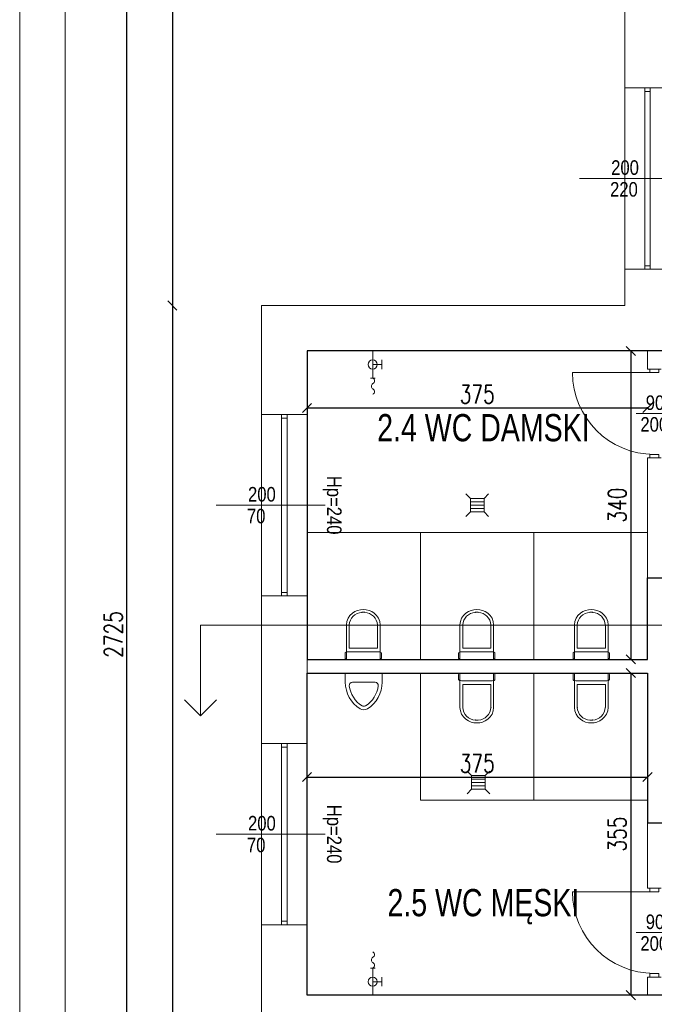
# Model space of a CAD drawing. Header units: metres. Extents: x 8472212 to 8494180, y 5728195 to 5779639.
# Tile 24 of 106: x 8475608 to 8476307, y 5734687 to 5735772. Entities that reach past the tile are written whole.
import ezdxf
from ezdxf.enums import TextEntityAlignment as Align

# ---------------------------------------------------------------- set-up
doc = ezdxf.new("R2010")
doc.units = ezdxf.units.M
doc.header["$MEASUREMENT"] = 0
doc.layers.get('0').update_dxf_attribs({"color": 250, "linetype": 'CONTINUOUS'})
doc.layers.get('Defpoints').update_dxf_attribs({"linetype": 'CONTINUOUS'})
doc.layers.add('!!powierzchnie', color=31, linetype='CONTINUOUS', plot=False)
for name, color, linetype, lineweight in [('!działowe', 253, 'CONTINUOUS', 13), ('!opisy', 255, 'CONTINUOUS', 9), ('!parapety', 21, 'CONTINUOUS', 9), ('!RZUTY ZABUDOWY HPL', 5, 'CONTINUOUS', 9), ('!stolarka zew', 4, 'CONTINUOUS', 9), ('!ściany konstrukcyjne', 7, 'CONTINUOUS', 18), ('000 RZUTY STOLARKA DRZWIOWA WEW', 151, 'CONTINUOUS', 9), ('0A_MJ_tabelka', 252, 'CONTINUOUS', 5), ('0A_NIEwidoczne', 222, 'CONTINUOUS', 0), ('A_WYPOSAZENIE_Nr_pióra__21', 7, 'CONTINUOUS', 0), ('opisy', 2, 'CONTINUOUS', 5), ('opisy ramki linie', 101, 'CONTINUOUS', 5)]:
    doc.layers.add(name, color=color, linetype=linetype, lineweight=lineweight)
doc.layers.add('!montaz', color=253, linetype='CONTINUOUS', lineweight=9, transparency=0.5)
doc.layers.add('A_WYPOSAZENIE', color=7, linetype='CONTINUOUS')
doc.styles.add('opis mały', font='ARIALN.TTF', dxfattribs={"height": 16})
doc.styles.get("Standard").update_dxf_attribs({"font": 'Simplex.SHX', "width": 0.75})
doc.dimstyles.new('ISO-25', dxfattribs={"dimtxt": 20, "dimasz": 10, "dimexe": 1.25, "dimexo": 0.625, "dimgap": 5, "dimtad": 1, "dimdec": 0, "dimtxsty": 'Standard', "dimblk": 'OBLIQUE', "dimcen": 2.5, "dimse1": 1, "dimse2": 1, "dimadec": 0, "dimazin": 0, "dimtfac": 1, "dimtdec": 0, "dimtmove": 0, "dimatfit": 3, "dimfxl": 1, "dimarcsym": 0})

# ---------------------------------------------------------------- blocks, each defined once
blk = doc.blocks.new('WC 20')
at = {"layer": 'A_WYPOSAZENIE_Nr_pióra__21', "color": 7, "linetype": 'Continuous', "lineweight": 0}
for p, q in [((185, 0), (-185, 0)), ((-185, 0), (-185, -380)), ((-170, 0), (-181, -1)), ((170, 0), (-170, 0)), ((181, -1), (170, 0)), ((185, -380), (185, 0)), ((-198, -9), (-200, -15)), ((-200, -15), (-200, -70)), ((-200, -70), (-198, -76)), ((-191, -4), (-198, -9)), ((-198, -76), (-191, -81)), ((-181, -1), (-191, -4)), ((-191, -81), (-181, -84)), ((-181, -84), (-170, -85)), ((-170, -85), (170, -85)), ((170, -85), (181, -84)), ((191, -4), (181, -1)), ((181, -84), (191, -81)), ((198, -9), (191, -4)), ((191, -81), (198, -76)), ((200, -15), (198, -9)), ((198, -76), (200, -70)), ((200, -70), (200, -15)), ((0, -125), (-155, -125)), ((-155, -125), (-155, -380)), ((155, -125), (0, -125)), ((155, -380), (155, -125)), ((-185, -380), (-181, -417)), ((-181, -417), (-168, -453)), ((168, -453), (181, -417)), ((181, -417), (185, -380)), ((-168, -453), (-147, -484)), ((-147, -484), (-120, -510)), ((-120, -510), (-93, -527)), ((-93, -527), (-63, -540)), ((-63, -540), (-32, -547)), ((-16, -519), (16, -519)), ((32, -547), (63, -540)), ((63, -540), (93, -527)), ((93, -527), (120, -510)), ((120, -510), (147, -484)), ((147, -484), (168, -453)), ((-32, -547), (0, -550)), ((0, -550), (32, -547))]:
    blk.add_line(p, q, dxfattribs=at)
for centre, start, end in [((-9, -373), 182.66, 267.3883), ((9, -373), 272.6117, 357.34)]:
    blk.add_arc(centre, 146, start, end, dxfattribs=at)
for p in [(155, -380), (-16, -519)]:
    blk.add_point(p, dxfattribs=at)
blk = doc.blocks.new('_Oblique')
at = {"color": 0, "linetype": 'ByBlock', "lineweight": -2}
blk.add_line((-0.5, -0.5), (0.5, 0.5), dxfattribs=at)
blk = doc.blocks.new('*D522')
at = {"layer": '!opisy', "color": 0, "linetype": 'Continuous', "lineweight": -2, "transparency": 16777216}
blk.add_line((8475924.5, 5734937.2), (8476299.5, 5734937.2), dxfattribs=at)
at = {"layer": 'Defpoints', "color": 0, "linetype": 'Continuous', "transparency": 16777216}
for p in [(8475924.5, 5735051.8), (8476299.5, 5735051.8), (8476299.5, 5734937.2)]:
    blk.add_point(p, dxfattribs=at)
at = {"layer": '!opisy', "color": 0, "linetype": 'Continuous', "lineweight": -2, "transparency": 16777216, "xscale": 10, "yscale": 10, "zscale": 10, "rotation": 180}
blk.add_blockref('_Oblique', (8475924.5, 5734937.2), dxfattribs=at)
at = {"layer": '!opisy', "color": 0, "linetype": 'Continuous', "lineweight": -2, "transparency": 16777216, "xscale": 10, "yscale": 10, "zscale": 10}
blk.add_blockref('_Oblique', (8476299.5, 5734937.2), dxfattribs=at)
at = {"layer": '!opisy', "color": 0, "linetype": 'Continuous', "transparency": 16777216, "insert": (8476112, 5734952.2), "char_height": 20, "attachment_point": 5}
blk.add_mtext('375', dxfattribs=at)
blk = doc.blocks.new('*D523')
at = {"layer": '!opisy', "color": 0, "linetype": 'Continuous', "lineweight": -2, "transparency": 16777216}
blk.add_line((8476281.2, 5735406.8), (8476281.2, 5735066.8), dxfattribs=at)
at = {"layer": 'Defpoints', "color": 0, "linetype": 'Continuous', "transparency": 16777216}
for p in [(8476299.5, 5735406.8), (8476281.2, 5735066.8), (8476299.5, 5735066.8)]:
    blk.add_point(p, dxfattribs=at)
at = {"layer": '!opisy', "color": 0, "linetype": 'Continuous', "lineweight": -2, "transparency": 16777216, "xscale": 10, "yscale": 10, "zscale": 10}
for p, rotation in [((8476281.2, 5735406.8), 90), ((8476281.2, 5735066.8), 270)]:
    blk.add_blockref('_Oblique', p, dxfattribs=dict(at, rotation=rotation))
at = {"layer": '!opisy', "color": 0, "linetype": 'Continuous', "transparency": 16777216, "insert": (8476266.2, 5735236.8), "char_height": 20, "attachment_point": 5, "rotation": 90}
blk.add_mtext('340', dxfattribs=at)
blk = doc.blocks.new('Pisuar 20')
at = {"layer": 'A_WYPOSAZENIE_Nr_pióra__21', "color": 7, "linetype": 'Continuous', "lineweight": 0}
for p, q in [((-203, -102), (-203, 0)), ((203, 0), (-203, 0)), ((203, -102), (203, 0)), ((-125, -102), (125, -102))]:
    blk.add_line(p, q, dxfattribs=at)
for centre, radius, start, end in [((142, -102), 345, 180, 238.1092), ((-125, -137), 35.5, 90, 187.0582), ((-142, -102), 345, 301.8908, 0), ((125, -137), 35.5, 352.9418, 90), ((142, -102), 305, 187.5275, 238.1092), ((-142, -102), 305, 301.8908, 352.4725), ((0, -330), 76.1, 238.1092, 301.8908), ((0, -330), 35.5, 238.1092, 301.8908)]:
    blk.add_arc(centre, radius, start, end, dxfattribs=at)
blk = doc.blocks.new('*D529')
at = {"layer": '!opisy', "color": 0, "linetype": 'Continuous', "lineweight": -2, "transparency": 16777216}
blk.add_line((8476281.2, 5735051.8), (8476281.2, 5734696.8), dxfattribs=at)
at = {"layer": 'Defpoints', "color": 0, "linetype": 'Continuous', "transparency": 16777216}
for p in [(8476299.5, 5735051.8), (8476281.2, 5734696.8), (8476299.5, 5734696.8)]:
    blk.add_point(p, dxfattribs=at)
at = {"layer": '!opisy', "color": 0, "linetype": 'Continuous', "lineweight": -2, "transparency": 16777216, "xscale": 10, "yscale": 10, "zscale": 10}
for p, rotation in [((8476281.2, 5735051.8), 90), ((8476281.2, 5734696.8), 270)]:
    blk.add_blockref('_Oblique', p, dxfattribs=dict(at, rotation=rotation))
at = {"layer": '!opisy', "color": 0, "linetype": 'Continuous', "transparency": 16777216, "insert": (8476266.2, 5734874.3), "char_height": 20, "attachment_point": 5, "rotation": 90}
blk.add_mtext('355', dxfattribs=at)
blk = doc.blocks.new('*D530')
at = {"layer": '!opisy', "color": 0, "linetype": 'Continuous', "lineweight": -2, "transparency": 16777216}
blk.add_line((8475924.5, 5735344), (8476299.5, 5735344), dxfattribs=at)
at = {"layer": 'Defpoints', "color": 0, "linetype": 'Continuous', "transparency": 16777216}
for p in [(8476299.5, 5735344), (8475924.5, 5735191.6), (8476299.5, 5735191.6)]:
    blk.add_point(p, dxfattribs=at)
at = {"layer": '!opisy', "color": 0, "linetype": 'Continuous', "lineweight": -2, "transparency": 16777216, "xscale": 10, "yscale": 10, "zscale": 10, "rotation": 180}
blk.add_blockref('_Oblique', (8475924.5, 5735344), dxfattribs=at)
at = {"layer": '!opisy', "color": 0, "linetype": 'Continuous', "lineweight": -2, "transparency": 16777216, "xscale": 10, "yscale": 10, "zscale": 10}
blk.add_blockref('_Oblique', (8476299.5, 5735344), dxfattribs=at)
at = {"layer": '!opisy', "color": 0, "linetype": 'Continuous', "transparency": 16777216, "insert": (8476112, 5735359), "char_height": 20, "attachment_point": 5}
blk.add_mtext('375', dxfattribs=at)
blk = doc.blocks.new('*D535')
at = {"layer": '!opisy', "color": 0, "linetype": 'Continuous', "lineweight": -2, "transparency": 16777216}
blk.add_line((8475874.5, 5736587.7), (8476274.5, 5736587.7), dxfattribs=at)
at = {"layer": 'Defpoints', "color": 0, "linetype": 'Continuous', "transparency": 16777216}
for p in [(8476274.5, 5736587.7), (8475874.5, 5735298.2), (8476274.5, 5735298.2)]:
    blk.add_point(p, dxfattribs=at)
at = {"layer": '!opisy', "color": 0, "linetype": 'Continuous', "lineweight": -2, "transparency": 16777216, "xscale": 10, "yscale": 10, "zscale": 10, "rotation": 180}
blk.add_blockref('_Oblique', (8475874.5, 5736587.7), dxfattribs=at)
at = {"layer": '!opisy', "color": 0, "linetype": 'Continuous', "lineweight": -2, "transparency": 16777216, "xscale": 10, "yscale": 10, "zscale": 10}
blk.add_blockref('_Oblique', (8476274.5, 5736587.7), dxfattribs=at)
at = {"layer": '!opisy', "color": 0, "linetype": 'Continuous', "transparency": 16777216, "insert": (8476074.5, 5736602.7), "char_height": 20, "attachment_point": 5}
blk.add_mtext('400', dxfattribs=at)
blk = doc.blocks.new('*D536')
at = {"layer": '!opisy', "color": 0, "linetype": 'Continuous', "lineweight": -2, "transparency": 16777216}
blk.add_line((8478399.5, 5736637.7), (8475874.5, 5736637.7), dxfattribs=at)
at = {"layer": 'Defpoints', "color": 0, "linetype": 'Continuous', "transparency": 16777216}
for p in [(8475874.5, 5736637.7), (8478399.5, 5736348.2), (8475874.5, 5735348.2)]:
    blk.add_point(p, dxfattribs=at)
at = {"layer": '!opisy', "color": 0, "linetype": 'Continuous', "lineweight": -2, "transparency": 16777216, "xscale": 10, "yscale": 10, "zscale": 10, "rotation": 180}
blk.add_blockref('_Oblique', (8475874.5, 5736637.7), dxfattribs=at)
at = {"layer": '!opisy', "color": 0, "linetype": 'Continuous', "lineweight": -2, "transparency": 16777216, "xscale": 10, "yscale": 10, "zscale": 10}
blk.add_blockref('_Oblique', (8478399.5, 5736637.7), dxfattribs=at)
at = {"layer": '!opisy', "color": 0, "linetype": 'Continuous', "transparency": 16777216, "insert": (8477137, 5736652.7), "char_height": 20, "attachment_point": 5}
blk.add_mtext('2525', dxfattribs=at)
blk = doc.blocks.new('*U451')
at = {"layer": '!parapety'}
for p, q in [((7761.5, -4380.1), (7961.5, -4380.1)), ((7761.5, -4430.1), (7961.5, -4430.1))]:
    blk.add_line(p, q, dxfattribs=at)
at = {"layer": '!stolarka zew'}
for p, q in [((7961.5, -4402.1), (7761.5, -4402.1)), ((7765.5, -4402.1), (7765.5, -4408.1)), ((7957.5, -4402.1), (7957.5, -4408.1)), ((7961.5, -4408.1), (7761.5, -4408.1))]:
    blk.add_line(p, q, dxfattribs=at)
at = {"layer": '!ściany konstrukcyjne'}
for p, q in [((7761.5, -4430.1), (7761.5, -4380.1)), ((7961.5, -4430.1), (7961.5, -4380.1))]:
    blk.add_line(p, q, dxfattribs=at)
at = {"layer": 'opisy ramki linie'}
for p, q in [((7861.5, -4330.1), (7861.5, -4380.1)), ((7861.5, -4380.1), (7861.5, -4450.1))]:
    blk.add_line(p, q, dxfattribs=at)
at = {"layer": 'opisy', "style": 'opis mały', "flags": 8}
for tag, p in [('SZEROKOŚĆ_OKNO', (7857.5, -4365.1)), ('WYSOKOŚĆ_OKNO', (7881.5, -4363.9))]:
    blk.add_attdef(tag, p, '', height=16, rotation=90, dxfattribs=at)
blk.add_attdef('WYSOKOŚĆ_PARAPETU', text='', height=16, dxfattribs=at).set_placement((7861.5, -4460.1), align=Align.MIDDLE_CENTER)
blk = doc.blocks.new('*U452')
at = {"layer": '!parapety'}
for p, q in [((7761.5, -4380.1), (7961.5, -4380.1)), ((7761.5, -4430.1), (7961.5, -4430.1))]:
    blk.add_line(p, q, dxfattribs=at)
at = {"layer": '!stolarka zew'}
for p, q in [((7961.5, -4402.1), (7761.5, -4402.1)), ((7765.5, -4402.1), (7765.5, -4408.1)), ((7957.5, -4402.1), (7957.5, -4408.1)), ((7961.5, -4408.1), (7761.5, -4408.1))]:
    blk.add_line(p, q, dxfattribs=at)
at = {"layer": '!ściany konstrukcyjne'}
for p, q in [((7761.5, -4430.1), (7761.5, -4380.1)), ((7961.5, -4430.1), (7961.5, -4380.1))]:
    blk.add_line(p, q, dxfattribs=at)
at = {"layer": 'opisy ramki linie'}
for p, q in [((7861.5, -4330.1), (7861.5, -4380.1)), ((7861.5, -4380.1), (7861.5, -4450.1))]:
    blk.add_line(p, q, dxfattribs=at)
at = {"layer": 'opisy', "style": 'opis mały', "flags": 8}
for tag, p in [('SZEROKOŚĆ_OKNO', (7857.5, -4365.1)), ('WYSOKOŚĆ_OKNO', (7881.5, -4363.9))]:
    blk.add_attdef(tag, p, '', height=16, rotation=90, dxfattribs=at)
blk.add_attdef('WYSOKOŚĆ_PARAPETU', text='', height=16, dxfattribs=at).set_placement((7861.5, -4460.1), align=Align.MIDDLE_CENTER)
blk = doc.blocks.new('*U591')
at = {"layer": '!parapety'}
for p, q in [((7761.5, -4380.1), (7961.5, -4380.1)), ((7761.5, -4430.1), (7961.5, -4430.1))]:
    blk.add_line(p, q, dxfattribs=at)
at = {"layer": '!stolarka zew'}
for p, q in [((7961.5, -4402.1), (7761.5, -4402.1)), ((7765.5, -4402.1), (7765.5, -4408.1)), ((7957.5, -4402.1), (7957.5, -4408.1)), ((7961.5, -4408.1), (7761.5, -4408.1))]:
    blk.add_line(p, q, dxfattribs=at)
at = {"layer": '!ściany konstrukcyjne'}
for p, q in [((7761.5, -4430.1), (7761.5, -4380.1)), ((7961.5, -4430.1), (7961.5, -4380.1))]:
    blk.add_line(p, q, dxfattribs=at)
at = {"layer": 'opisy ramki linie'}
for p, q in [((7861.5, -4330.1), (7861.5, -4380.1)), ((7861.5, -4380.1), (7861.5, -4450.1))]:
    blk.add_line(p, q, dxfattribs=at)
at = {"layer": 'opisy', "style": 'opis mały', "flags": 8}
for tag, p in [('SZEROKOŚĆ_OKNO', (7857.5, -4365.1)), ('WYSOKOŚĆ_OKNO', (7881.5, -4363.9))]:
    blk.add_attdef(tag, p, '', height=16, rotation=90, dxfattribs=at)
blk.add_attdef('WYSOKOŚĆ_PARAPETU', text='', height=16, dxfattribs=at).set_placement((7861.5, -4460.1), align=Align.MIDDLE_CENTER)
blk = doc.blocks.new('*U461')
for p, q in [((44, 0), (44, 90)), ((44, 5), (40, 5)), ((44, 5), (44, -5)), ((134, 5), (138, 5)), ((134, 5), (134, -5)), ((44, -5), (40, -5)), ((134, -5), (138, -5))]:
    blk.add_line(p, q)
blk.add_arc((44, 0), 90, 0, 90)
at = {"layer": 'opisy'}
blk.add_line((89, -20), (89, 20), dxfattribs=at)
at = {"layer": 'opisy', "style": 'opis mały', "flags": 8}
for tag, p in [('SZEROKOŚĆ_DRZWI_AUTO', (85.1, -0.7)), ('WYSOKOŚĆ_DRZWI', (109, 0))]:
    blk.add_attdef(tag, text='', height=16, rotation=90, dxfattribs=at).set_placement(p, align=Align.CENTER)
blk = doc.blocks.new('*U462')
for p, q in [((44, 0), (44, 90)), ((44, 5), (40, 5)), ((44, 5), (44, -5)), ((134, 5), (138, 5)), ((134, 5), (134, -5)), ((44, -5), (40, -5)), ((134, -5), (138, -5))]:
    blk.add_line(p, q)
blk.add_arc((44, 0), 90, 0, 90)
at = {"layer": 'opisy'}
blk.add_line((89, -20), (89, 20), dxfattribs=at)
at = {"layer": 'opisy', "style": 'opis mały', "flags": 8}
for tag, p in [('SZEROKOŚĆ_DRZWI_AUTO', (85.1, -0.7)), ('WYSOKOŚĆ_DRZWI', (109, 0))]:
    blk.add_attdef(tag, text='', height=16, rotation=90, dxfattribs=at).set_placement(p, align=Align.CENTER)
blk = doc.blocks.new('*D568')
at = {"layer": '!opisy', "color": 0, "linetype": 'Continuous', "lineweight": -2, "transparency": 16777216}
blk.add_line((8475776.2, 5736456.8), (8475776.2, 5735456.8), dxfattribs=at)
at = {"layer": 'Defpoints', "color": 0, "linetype": 'Continuous', "transparency": 16777216}
for p in [(8476425.5, 5736456.8), (8475776.2, 5735456.8), (8476425.5, 5735456.8)]:
    blk.add_point(p, dxfattribs=at)
at = {"layer": '!opisy', "color": 0, "linetype": 'Continuous', "lineweight": -2, "transparency": 16777216, "xscale": 10, "yscale": 10, "zscale": 10}
for p, rotation in [((8475776.2, 5736456.8), 90), ((8475776.2, 5735456.8), 270)]:
    blk.add_blockref('_Oblique', p, dxfattribs=dict(at, rotation=rotation))
at = {"layer": '!opisy', "color": 0, "linetype": 'Continuous', "transparency": 16777216, "insert": (8475761.2, 5735956.8), "char_height": 20, "attachment_point": 5, "rotation": 90}
blk.add_mtext('1000', dxfattribs=at)
blk = doc.blocks.new('*D569')
at = {"layer": '!opisy', "color": 0, "linetype": 'Continuous', "lineweight": -2, "transparency": 16777216}
blk.add_line((8475776.2, 5735456.8), (8475776.2, 5733731.8), dxfattribs=at)
at = {"layer": 'Defpoints', "color": 0, "linetype": 'Continuous', "transparency": 16777216}
for p in [(8476025.5, 5735456.8), (8475776.2, 5733731.8), (8476025.5, 5733731.8)]:
    blk.add_point(p, dxfattribs=at)
at = {"layer": '!opisy', "color": 0, "linetype": 'Continuous', "lineweight": -2, "transparency": 16777216, "xscale": 10, "yscale": 10, "zscale": 10}
for p, rotation in [((8475776.2, 5735456.8), 90), ((8475776.2, 5733731.8), 270)]:
    blk.add_blockref('_Oblique', p, dxfattribs=dict(at, rotation=rotation))
at = {"layer": '!opisy', "color": 0, "linetype": 'Continuous', "transparency": 16777216, "insert": (8475761.2, 5734594.3), "char_height": 20, "attachment_point": 5, "rotation": 90}
blk.add_mtext('1725', dxfattribs=at)
blk = doc.blocks.new('*D570')
at = {"layer": '!opisy', "color": 0, "linetype": 'Continuous', "lineweight": -2, "transparency": 16777216}
blk.add_line((8475726.2, 5733731.8), (8475726.2, 5736456.8), dxfattribs=at)
at = {"layer": 'Defpoints', "color": 0, "linetype": 'Continuous', "transparency": 16777216}
for p in [(8475726.2, 5736456.8), (8476425.5, 5736456.8), (8476025.5, 5733731.8)]:
    blk.add_point(p, dxfattribs=at)
at = {"layer": '!opisy', "color": 0, "linetype": 'Continuous', "lineweight": -2, "transparency": 16777216, "xscale": 10, "yscale": 10, "zscale": 10}
for p, rotation in [((8475726.2, 5736456.8), 90), ((8475726.2, 5733731.8), 270)]:
    blk.add_blockref('_Oblique', p, dxfattribs=dict(at, rotation=rotation))
at = {"layer": '!opisy', "color": 0, "linetype": 'Continuous', "transparency": 16777216, "insert": (8475711.2, 5735094.3), "char_height": 20, "attachment_point": 5, "rotation": 90}
blk.add_mtext('2725', dxfattribs=at)
blk = doc.blocks.new('zawórczerpalny')
at = {"layer": '!montaz', "linetype": 'Continuous'}
for p, q in [((6631442.5, 5648482.7), (6631452.5, 5648482.7)), ((6631447.5, 5648472.7), (6631447.5, 5648482.7)), ((6631432.5, 5648475.5), (6631432.5, 5648470.5))]:
    blk.add_line(p, q, dxfattribs=at)
blk.add_lwpolyline([(6631414.7, 5648473, -0.564678), (6631420.6, 5648473, 0.564678), (6631426.5, 5648473, -0.564678), (6631432.5, 5648473), (6631462.4, 5648473)], format="xyb", dxfattribs=at)
blk.add_circle((6631447.5, 5648472.7), 5, dxfattribs=at)

msp = doc.modelspace()

# ---------------------------------------------------------------- linework, layer by layer
at = {"layer": '!!powierzchnie', "linetype": 'Continuous'}
for points in [[(8475924.5, 5735406.8), (8475924.5, 5735066.8), (8476299.5, 5735066.8), (8476299.5, 5735156.8), (8476639.5, 5735156.8), (8476639.5, 5735406.8), (8475924.5, 5735406.8)], [(8475924.5, 5735051.8), (8476299.5, 5735051.8), (8476299.5, 5734886.8), (8476639.5, 5734886.8), (8476639.5, 5734696.8), (8475924.5, 5734696.8), (8475924.5, 5735051.8)]]:
    msp.add_lwpolyline(points, dxfattribs=at)
at = {"layer": '!działowe', "linetype": 'Continuous'}
for p, q in [((8476299.5, 5735386.8), (8476299.5, 5735406.8)), ((8476314.5, 5735386.8), (8476299.5, 5735386.8)), ((8476299.5, 5735066.8), (8476299.5, 5735288.8)), ((8476314.5, 5735288.8), (8476299.5, 5735288.8)), ((8475924.5, 5735066.8), (8476299.5, 5735066.8)), ((8476299.5, 5735051.8), (8475924.5, 5735051.8)), ((8476299.5, 5734814.8), (8476299.5, 5735051.8)), ((8476314.5, 5734814.8), (8476299.5, 5734814.8)), ((8476299.5, 5734696.8), (8476299.5, 5734716.8)), ((8476314.5, 5734716.8), (8476299.5, 5734716.8))]:
    msp.add_line(p, q, dxfattribs=at)
at = {"layer": '!montaz', "linetype": 'Continuous'}
for p, q in [((8476104.5, 5735244.3), (8476099.5, 5735249.3)), ((8476119.5, 5735244.3), (8476124.5, 5735249.3)), ((8476104.5, 5735240.5), (8476119.5, 5735240.5)), ((8476104.5, 5735236.8), (8476119.5, 5735236.8)), ((8476104.5, 5735229.3), (8476099.5, 5735224.3)), ((8476104.5, 5735233), (8476119.5, 5735233)), ((8476119.5, 5735229.3), (8476124.5, 5735224.3)), ((8476105.8, 5734938.8), (8476100.8, 5734943.8)), ((8476120.8, 5734938.8), (8476125.8, 5734943.8)), ((8476105.8, 5734935), (8476120.8, 5734935)), ((8476105.8, 5734931.3), (8476120.8, 5734931.3)), ((8476105.8, 5734923.8), (8476100.8, 5734918.8)), ((8476105.8, 5734927.5), (8476120.8, 5734927.5)), ((8476120.8, 5734923.8), (8476125.8, 5734918.8))]:
    msp.add_line(p, q, dxfattribs=at)
for points in [[(8476104.5, 5735244.3), (8476119.5, 5735244.3), (8476119.5, 5735229.3), (8476104.5, 5735229.3), (8476104.5, 5735244.3)], [(8476105.8, 5734938.8), (8476120.8, 5734938.8), (8476120.8, 5734923.8), (8476105.8, 5734923.8), (8476105.8, 5734938.8)]]:
    msp.add_lwpolyline(points, dxfattribs=at)
at = {"layer": '!opisy', "linetype": 'Continuous'}
for p, q in [((8475807.1, 5735104.7), (8478454.6, 5735104.7)), ((8475807.1, 5735104.7), (8475807.1, 5735004.7)), ((8475807.1, 5735004.7), (8475789.5, 5735022.4)), ((8475807.1, 5735004.7), (8475824.8, 5735022.4))]:
    msp.add_line(p, q, dxfattribs=at)
at = {"layer": '!RZUTY ZABUDOWY HPL'}
for p, q in [((8475924.5, 5735326.8), (8475924.5, 5735076.8)), ((8475924.5, 5735206.8), (8476174.5, 5735206.8)), ((8475924.5, 5735206.8), (8476299.5, 5735206.8)), ((8476049.5, 5735066.8), (8476049.5, 5735206.8)), ((8476174.5, 5735066.8), (8476174.5, 5735206.8)), ((8476049.5, 5735051.8), (8476049.5, 5734911.8)), ((8476174.5, 5735051.8), (8476174.5, 5734911.8)), ((8476049.5, 5734911.8), (8476299.5, 5734911.8))]:
    msp.add_line(p, q, dxfattribs=at)
at = {"layer": '!ściany konstrukcyjne', "linetype": 'Continuous'}
msp.add_line((8475924.5, 5734696.8), (8476925.5, 5734696.8), dxfattribs=at)
for points in [[(8476274.5, 5735696.8), (8476274.5, 5735831.6)], [(8475874.5, 5735336.8), (8475874.5, 5735456.8), (8476274.5, 5735456.8), (8476274.5, 5735456.8), (8476274.5, 5735496.8)], [(8475924.5, 5735336.8), (8475924.5, 5735406.8), (8476324.5, 5735406.8)], [(8475874.5, 5734974.3), (8475874.5, 5735136.8)], [(8475924.5, 5734974.3), (8475924.5, 5735136.8)], [(8475874.5, 5734504.8), (8475874.5, 5734774.3)], [(8475924.5, 5734696.8), (8475924.5, 5734774.3)]]:
    msp.add_lwpolyline(points, dxfattribs=at)
at = {"layer": '0A_MJ_tabelka', "color": 7, "lineweight": 0}
msp.add_line((8475658, 5736781.1), (8475658, 5732681.1), dxfattribs=at)
at = {"layer": '0A_NIEwidoczne', "lineweight": 0}
msp.add_line((8475608, 5736831.1), (8475608, 5732631.1), dxfattribs=at)

# ---------------------------------------------------------------- block references
at = {"layer": '!montaz', "linetype": 'Continuous', "lineweight": 0, "yscale": 0.1, "zscale": 100, "rotation": 180}
for p, xscale in [((8475986.5, 5735066.8), -0.1), ((8476111.5, 5735066.8), -0.1), ((8476237.6, 5735066.8), 0.1)]:
    msp.add_blockref('WC 20', p, dxfattribs=dict(at, xscale=xscale))
at = {"layer": '!montaz', "linetype": 'Continuous', "lineweight": 0, "yscale": 0.1, "zscale": 100}
for p, xscale in [((8476111.5, 5735051.8), 0.1), ((8476237.6, 5735051.8), -0.1)]:
    msp.add_blockref('WC 20', p, dxfattribs=dict(at, xscale=xscale))
at = {"layer": '!ściany konstrukcyjne'}
ref = msp.add_blockref('*U591', (8471894.4, 5743458.2), dxfattribs=dict(at, xscale=-1, rotation=90))
ref.add_attrib('WYSOKOŚĆ_OKNO', '220', (8476258.3, 5735576.8), dxfattribs={"layer": 'opisy', "height": 16, "style": 'opis mały'})
ref.add_attrib('WYSOKOŚĆ_PARAPETU', 'Hp=90', dxfattribs={"layer": 'opisy', "height": 16, "rotation": 270, "style": 'opis mały'}).set_placement((8476354.5, 5735596.8), align=Align.MIDDLE_CENTER)
ref.add_attrib('SZEROKOŚĆ_OKNO', '200', (8476259.5, 5735600.8), dxfattribs={"layer": 'opisy', "height": 16, "style": 'opis mały'})
ref = msp.add_blockref('*U452', (8471494.4, 5743098.2), dxfattribs=dict(at, xscale=-1, rotation=90))
ref.add_attrib('WYSOKOŚĆ_OKNO', '70', (8475858.3, 5735216.8), dxfattribs={"layer": 'opisy', "height": 16, "style": 'opis mały'})
ref.add_attrib('WYSOKOŚĆ_PARAPETU', 'Hp=240', dxfattribs={"layer": 'opisy', "height": 16, "rotation": 270, "style": 'opis mały'}).set_placement((8475954.5, 5735236.8), align=Align.MIDDLE_CENTER)
ref.add_attrib('SZEROKOŚĆ_OKNO', '200', (8475859.5, 5735240.8), dxfattribs={"layer": 'opisy', "height": 16, "style": 'opis mały'})
ref = msp.add_blockref('*U451', (8471494.4, 5742735.7), dxfattribs=dict(at, xscale=-1, rotation=90))
ref.add_attrib('WYSOKOŚĆ_OKNO', '70', (8475858.3, 5734854.3), dxfattribs={"layer": 'opisy', "height": 16, "style": 'opis mały'})
ref.add_attrib('WYSOKOŚĆ_PARAPETU', 'Hp=240', dxfattribs={"layer": 'opisy', "height": 16, "rotation": 270, "style": 'opis mały'}).set_placement((8475954.5, 5734874.3), align=Align.MIDDLE_CENTER)
ref.add_attrib('SZEROKOŚĆ_OKNO', '200', (8475859.5, 5734878.3), dxfattribs={"layer": 'opisy', "height": 16, "style": 'opis mały'})
at = {"layer": '000 RZUTY STOLARKA DRZWIOWA WEW'}
ref = msp.add_blockref('*U461', (8476307, 5735426.8), dxfattribs=dict(at, xscale=-1, rotation=90))
ref.add_attrib('SZEROKOŚĆ_DRZWI_AUTO', '90', dxfattribs={"layer": 'opisy', "height": 16, "style": 'opis mały', "flags": 8}).set_placement((8476307.8, 5735341.7), align=Align.CENTER)
ref.add_attrib('WYSOKOŚĆ_DRZWI', '200', dxfattribs={"layer": 'opisy', "height": 16, "style": 'opis mały', "flags": 8}).set_placement((8476307, 5735317.8), align=Align.CENTER)
ref = msp.add_blockref('*U462', (8476307, 5734854.8), dxfattribs=dict(at, xscale=-1, rotation=90))
ref.add_attrib('SZEROKOŚĆ_DRZWI_AUTO', '90', dxfattribs={"layer": 'opisy', "height": 16, "style": 'opis mały', "flags": 8}).set_placement((8476307.8, 5734769.7), align=Align.CENTER)
ref.add_attrib('WYSOKOŚĆ_DRZWI', '200', dxfattribs={"layer": 'opisy', "height": 16, "style": 'opis mały', "flags": 8}).set_placement((8476307, 5734745.8), align=Align.CENTER)
at = {"layer": 'A_WYPOSAZENIE', "linetype": 'Continuous', "xscale": -1, "rotation": 270}
msp.add_blockref('zawórczerpalny', (2827524.1, -896055.7), dxfattribs=at)
at = {"layer": 'A_WYPOSAZENIE', "linetype": 'Continuous', "lineweight": 0, "xscale": -0.1, "yscale": 0.1, "zscale": 100}
msp.add_blockref('Pisuar 20', (8475987, 5735051.8), dxfattribs=at)
at = {"layer": 'A_WYPOSAZENIE', "linetype": 'Continuous', "rotation": 270}
msp.add_blockref('zawórczerpalny', (2827524.1, 12366159.2), dxfattribs=at)

# ---------------------------------------------------------------- texts
at = {"layer": '!opisy', "linetype": 'Continuous', "char_height": 30, "attachment_point": 1}
for s, insert in [('\\pi260.1;{\\fArial|b0|i0|c238|p34;2.3 KLATKA SCHODOWA}', (8476264.2, 5735617.6)), ('\\pi329.67;{\\fArial|b0|i0|c238|p34;2.4 WC DAMSKI}', (8475672.1, 5735337.2)), ('\\pi366.23;{\\fArial|b0|i0|c238|p34;2.6 WC ON}', (8476026.7, 5735012.8)), ('\\pi341.02;{\\fArial|b0|i0|c238|p34;2.5 WC MĘSKI}', (8475672.1, 5734813.8))]:
    msp.add_mtext_dynamic_manual_height_columns(s, width=889.628, gutter_width=12.5, heights=[0], dxfattribs=dict(at, insert=insert))

# ---------------------------------------------------------------- dimensions: what is measured, and where the dimension line sits
at = {"layer": '!opisy', "linetype": 'Continuous'}
for base, p1, p2, picture, middle in [((8475874.5, 5736637.7), (8478399.5, 5736348.2), (8475874.5, 5735348.2), '*D536', (8477137, 5736652.7)), ((8476299.5, 5735344), (8475924.5, 5735191.6), (8476299.5, 5735191.6), '*D530', (8476112, 5735359))]:
    dim = msp.add_linear_dim(base=base, p1=p1, p2=p2, dimstyle='ISO-25', dxfattribs=at)
    dim.commit()
    dim.dimension.update_dxf_attribs({"geometry": picture, "text_midpoint": middle})
for base, p1, p2, picture, middle in [((8476274.5, 5736587.7), (8475874.5, 5735298.2), (8476274.5, 5735298.2), '*D535', (8476074.5, 5736587.7)), ((8476299.5, 5734937.2), (8475924.5, 5735051.8), (8476299.5, 5735051.8), '*D522', (8476112, 5734937.2))]:
    dim = msp.add_linear_dim(base=base, p1=p1, p2=p2, dimstyle='ISO-25', dxfattribs=at)
    dim.commit()
    dim.dimension.update_dxf_attribs({"geometry": picture, "text_midpoint": middle, "dimtype": 160})
for base, p1, p2, picture, middle in [((8475726.2, 5736456.8), (8476025.5, 5733731.8), (8476425.5, 5736456.8), '*D570', (8475711.2, 5735094.3)), ((8475776.2, 5735456.8), (8476425.5, 5736456.8), (8476425.5, 5735456.8), '*D568', (8475761.2, 5735956.8)), ((8475776.2, 5733731.8), (8476025.5, 5735456.8), (8476025.5, 5733731.8), '*D569', (8475761.2, 5734594.3)), ((8476281.2, 5734696.8), (8476299.5, 5735051.8), (8476299.5, 5734696.8), '*D529', (8476266.2, 5734874.3))]:
    dim = msp.add_linear_dim(base=base, p1=p1, p2=p2, angle=90, dimstyle='ISO-25', dxfattribs=at)
    dim.commit()
    dim.dimension.update_dxf_attribs({"geometry": picture, "text_midpoint": middle})
dim = msp.add_linear_dim(base=(8476281.2, 5735066.8), p1=(8476299.5, 5735406.8), p2=(8476299.5, 5735066.8), angle=90, dimstyle='ISO-25', dxfattribs=at)
dim.commit()
dim.dimension.update_dxf_attribs({"geometry": '*D523', "text_midpoint": (8476281.2, 5735236.8), "dimtype": 160})

doc.saveas('drawing.dxf')
